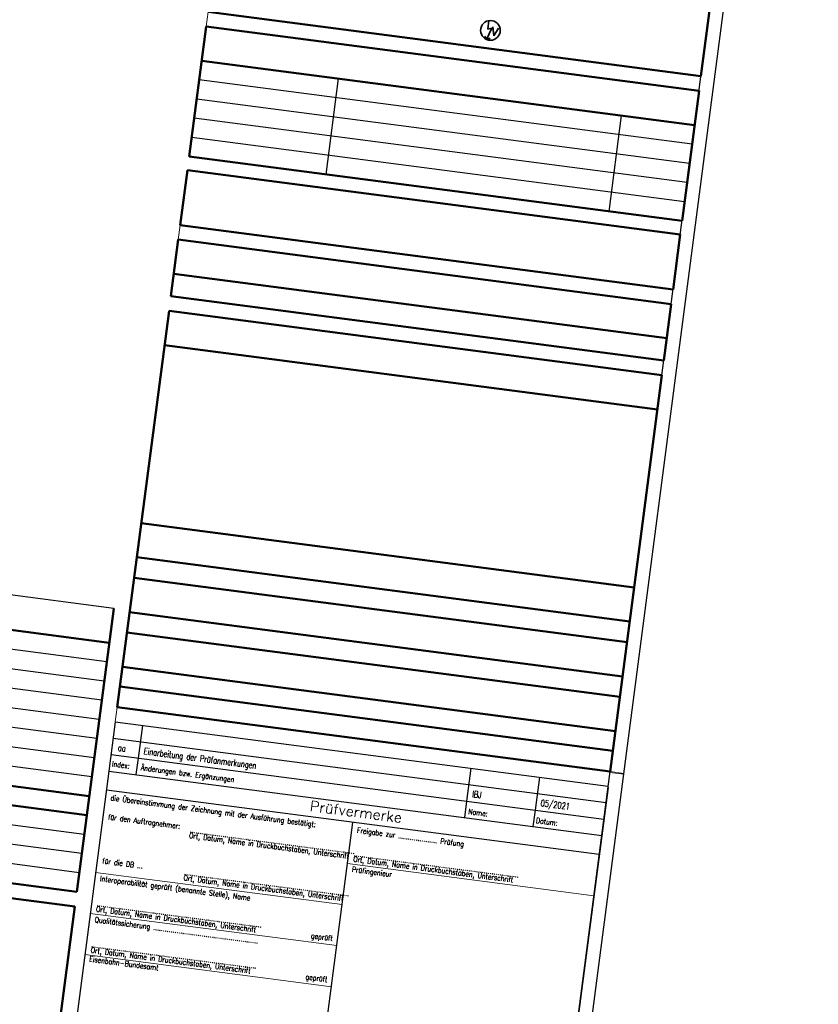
# Model space of a CAD drawing. Header units: metres. Extents: x -11 to 3521450, y 0 to 5943726.
# Tile 48 of 96: x 3520819 to 3520834, y 5943348 to 5943366. Entities that reach past the tile are written whole.
import ezdxf

# ---------------------------------------------------------------- set-up
doc = ezdxf.new("R2010")
doc.units = ezdxf.units.M
for name, color, linetype in [('_SF025', 7, 'Continuous'), ('Stempel', 7, 'Continuous'), ('T__RANDI', 3, 'Continuous'), ('T__RANDO', 7, 'Continuous')]:
    doc.layers.add(name, color=color, linetype=linetype)
doc.layers.add('IBJ_Hilfslinien', color=210, linetype='Continuous', plot=False)
for name, color, linetype, lineweight in [('IBJ_Sonstiges-1', 1, 'Continuous', 50), ('IBJ_Sonstiges-2', 1, 'Continuous', 25), ('IBJ_Sonstiges-4', 1, 'Continuous', 35)]:
    doc.layers.add(name, color=color, linetype=linetype, lineweight=lineweight)
doc.styles.add('SIMPLEX8', font='simplexd.shx', dxfattribs={"width": 0.8})

# ---------------------------------------------------------------- blocks, each defined once
blk = doc.blocks.new('Planstempel')
at = {"layer": '_SF025'}
for p, q in [((-9.25, 14.3), (-0.25, 14.3)), ((-9.25, 14), (-0.25, 14)), ((-4.75, 6.85), (-4.75, 13.35))]:
    blk.add_line(p, q, dxfattribs=at)
at = {"layer": 'Stempel', "color": 1}
for p, q in [((-9.25, 14.6), (-0.25, 14.6)), ((-9.25, 14.6), (-9.25, 13.7)), ((-8.75, 14), (-8.75, 14.6)), ((-2.75, 14), (-2.75, 14.6)), ((-1.5, 14), (-1.5, 14.6)), ((-0.25, 14.576), (-0.25, 0.25)), ((-8.75, 13.7), (-8.75, 14)), ((-2.75, 13.7), (-2.75, 14)), ((-1.5, 13.7), (-1.5, 14)), ((-9.25, 13.7), (-0.25, 13.7)), ((-9.25, 13.7), (-9.25, 0.25)), ((-0.25, 13.35), (-9.25, 13.35))]:
    blk.add_line(p, q, dxfattribs=at)
at = {"layer": 'Stempel', "color": 7, "lineweight": 18}
for p, q in [((-4.75, 12.6), (-0.25, 12.6)), ((-9.25, 11.85), (-4.75, 11.85)), ((-9.25, 11.1), (-4.75, 11.1)), ((-9.25, 10.35), (-4.75, 10.35))]:
    blk.add_line(p, q, dxfattribs=at)
at = {"layer": 'Stempel', "color": 1, "lineweight": 25, "style": 'SIMPLEX8', "width": 0.7}
for s, p in [('aa', (-9.141, 14.084)), ('Einarbeitung der Prüfanmerkungen', (-8.668, 14.084)), ('IBJ', (-2.672, 14.084)), ('05/2021', (-1.422, 14.084))]:
    blk.add_text(s, height=0.1181, dxfattribs=at).set_placement(p)
at = {"layer": 'Stempel', "color": 7, "lineweight": 18, "style": 'SIMPLEX8', "width": 0.7}
for s, height, p in [('Änderungen bzw. Ergänzungen', 0.09663, (-8.683, 13.791)), ('Index:', 0.0966, (-9.21, 13.791)), ('Name:', 0.0966, (-2.7, 13.772)), ('Datum:', 0.0966, (-1.465, 13.77)), ('die Übereinstimmung der Zeichnung mit der Ausführung bestätigt:', 0.09663, (-9.155, 13.178)), ('Freigabe zur .................... Prüfung', 0.09663, (-4.655, 13.175)), ('für den Auftragnehmer:', 0.09663, (-9.155, 12.829)), ('Ort, Datum, Name in Druckbuchstaben, Unterschrift', 0.09663, (-7.658, 12.687)), ('.....................................................................................', 0.09663, (-7.658, 12.789)), ('Ort, Datum, Name in Druckbuchstaben, Unterschrift', 0.09663, (-4.655, 12.648)), ('.....................................................................................', 0.09663, (-4.655, 12.75)), ('Prüfingenieur', 0.09663, (-4.655, 12.46)), ('für die DB ...', 0.09663, (-9.155, 12.028)), ('Ort, Datum, Name in Druckbuchstaben, Unterschrift', 0.09663, (-7.658, 11.913)), ('.....................................................................................', 0.09663, (-7.658, 12.016)), ('Interoperabilität geprüft (benannte Stelle), Name', 0.09663, (-9.155, 11.704)), ('Ort, Datum, Name in Druckbuchstaben, Unterschrift', 0.09663, (-9.155, 11.148)), ('.....................................................................................', 0.09663, (-9.155, 11.25)), ('geprüft', 0.0966, (-5.234, 11.173)), ('Qualitätssicherung ......................................................', 0.09663, (-9.155, 10.954)), ('geprüft', 0.0966, (-5.234, 10.423)), ('Ort, Datum, Name in Druckbuchstaben, Unterschrift', 0.09663, (-9.155, 10.398)), ('.....................................................................................', 0.09663, (-9.155, 10.5)), ('Eisenbahn-Bundesamt', 0.09663, (-9.162, 10.235))]:
    blk.add_text(s, height=height, dxfattribs=at).set_placement(p)
at = {"layer": 'Stempel', "color": 2, "lineweight": 35, "insert": (-4.717, 13.455), "char_height": 0.18788, "width": 1.56067, "attachment_point": 8, "style": 'SIMPLEX8'}
blk.add_mtext('\\W1.00;Prüfvermerke', dxfattribs=at)
blk = doc.blocks.new('SOF_PAGEMARGIN_1CB72')
at = {"layer": 'T__RANDI', "color": 3}
blk.add_line((1184, 5), (1184, 836), dxfattribs=at)
at = {"layer": 'T__RANDI', "color": 1, "linetype": 'Continuous', "lineweight": 18}
blk.add_line((1189, 297), (1184, 297), dxfattribs=at)
at = {"layer": 'T__RANDO', "color": 7}
blk.add_line((1189, 0), (1189, 841), dxfattribs=at)

msp = doc.modelspace()

# ---------------------------------------------------------------- linework, layer by layer
at = {"layer": 'IBJ_Hilfslinien', "linetype": 'Continuous', "lineweight": 18, "extrusion": (4.31589e-07, -5.63916e-08, 1)}
for p, q in [((3520822.6684, 5943365.4272, -0.0001), (3520822.703, 5943365.6916, -0.0001)), ((3520822.1642, 5943361.5684, -0.0001), (3520822.1988, 5943361.8328, -0.0001))]:
    msp.add_line(p, q, dxfattribs=at)
at = {"layer": 'IBJ_Sonstiges-1', "extrusion": (4.31589e-07, -5.63916e-08, 1)}
for p, q in [((3520832.0144, 5943367.4894, -0.0001), (3520831.6272, 5943364.5256, -0.0001)), ((3520831.5926, 5943364.2612, -0.0001), (3520831.2849, 5943361.9062, -0.0001)), ((3520831.2525, 5943361.6583, -0.0001), (3520831.123, 5943360.6667, -0.0001)), ((3520830.9548, 5943359.3798, -0.0001), (3520831.0884, 5943360.4024, -0.0001))]:
    msp.add_line(p, q, dxfattribs=at)
at = {"layer": 'IBJ_Sonstiges-1', "color": 4, "extrusion": (4.31589e-07, -5.63916e-08, 1)}
for p, q in [((3520831.6272, 5943364.5256, -0.0001), (3520822.703, 5943365.6916, -0.0001)), ((3520822.6684, 5943365.4272, -0.0001), (3520822.3607, 5943363.0723, -0.0001)), ((3520831.5926, 5943364.2612, -0.0001), (3520822.6684, 5943365.4272, -0.0001)), ((3520831.2849, 5943361.9062, -0.0001), (3520822.3607, 5943363.0723, -0.0001)), ((3520822.3284, 5943362.8244, -0.0001), (3520822.1988, 5943361.8328, -0.0001)), ((3520831.2525, 5943361.6583, -0.0001), (3520822.3284, 5943362.8244, -0.0001)), ((3520831.123, 5943360.6667, -0.0001), (3520822.1988, 5943361.8328, -0.0001)), ((3520822.1642, 5943361.5684, -0.0001), (3520822.0306, 5943360.5458, -0.0001)), ((3520831.0884, 5943360.4024, -0.0001), (3520822.1642, 5943361.5684, -0.0001)), ((3520830.9548, 5943359.3798, -0.0001), (3520822.0306, 5943360.5458, -0.0001)), ((3520821.9958, 5943360.2794, -0.0001), (3520821.0581, 5943353.1028, -0.0001)), ((3520830.92, 5943359.1133, -0.0001), (3520821.9958, 5943360.2794, -0.0001)), ((3520830.418, 5943355.271, -0.0001), (3520821.4938, 5943356.437, -0.0001)), ((3520830.2884, 5943354.2794, -0.0001), (3520821.3642, 5943355.4454, -0.0001)), ((3520830.1588, 5943353.2878, -0.0001), (3520821.2347, 5943354.4539, -0.0001))]:
    msp.add_line(p, q, dxfattribs=at)
at = {"layer": 'IBJ_Sonstiges-1', "color": 2, "extrusion": (4.31589e-07, -5.63916e-08, 1)}
for p, q in [((3520831.5116, 5943363.6415, -0.0001), (3520822.5875, 5943364.8075, -0.0001)), ((3520831.0074, 5943359.7826, -0.0001), (3520822.0833, 5943360.9487, -0.0001)), ((3520830.839, 5943358.4936, -0.0001), (3520821.9148, 5943359.6596, -0.0001)), ((3520830.337, 5943354.6512, -0.0001), (3520821.4128, 5943355.8173, -0.0001)), ((3520820.9149, 5943354.2705, -0.0001), (3520811.9907, 5943355.4366, 0)), ((3520830.2074, 5943353.6597, -0.0001), (3520821.2832, 5943354.8257, -0.0001))]:
    msp.add_line(p, q, dxfattribs=at)
at = {"layer": 'IBJ_Sonstiges-2', "extrusion": (4.31589e-07, -5.63916e-08, 1)}
for p, q in [((3520831.4663, 5943363.2944, -0.0001), (3520822.5421, 5943364.4605, -0.0001)), ((3520825.0602, 5943364.4844, -0.0001), (3520824.8335, 5943362.7492, -0.0001)), ((3520831.421, 5943362.9474, -0.0001), (3520822.4968, 5943364.1134, -0.0001)), ((3520831.3756, 5943362.6003, -0.0001), (3520822.4514, 5943363.7664, -0.0001)), ((3520830.1846, 5943363.8149, -0.0001), (3520829.9579, 5943362.0796, -0.0001)), ((3520831.3303, 5943362.2533, -0.0001), (3520822.4061, 5943363.4193, -0.0001)), ((3520820.8695, 5943353.9235, -0.0001), (3520811.9454, 5943355.0895, 0)), ((3520820.8242, 5943353.5764, -0.0001), (3520811.9, 5943354.7425, 0)), ((3520820.7789, 5943353.2294, -0.0001), (3520811.8547, 5943354.3954, 0))]:
    msp.add_line(p, q, dxfattribs=at)
at = {"layer": 'IBJ_Sonstiges-2', "color": 4, "extrusion": (4.31589e-07, -5.63916e-08, 1)}
msp.add_line((3520820.9959, 5943354.8903, -0.0001), (3520812.0717, 5943356.0563, 0), dxfattribs=at)
at = {"layer": 'IBJ_Sonstiges-4', "extrusion": (4.31589e-07, -5.63916e-08, 1)}
for p, q in [((3520827.7894, 5943365.5331, -0.0001), (3520827.7688, 5943365.3759, -0.0001)), ((3520827.8402, 5943365.3985, -0.0001), (3520827.7468, 5943365.1926, -0.0001)), ((3520827.7688, 5943365.3759, -0.0001), (3520827.8402, 5943365.3985, -0.0001)), ((3520827.8571, 5943365.418, -0.0001), (3520827.8756, 5943365.2578, -0.0001)), ((3520827.8756, 5943365.2578, -0.0001), (3520827.9607, 5943365.397, -0.0001)), ((3520827.7466, 5943365.1925, -0.0001), (3520827.7156, 5943365.2518, -0.0001)), ((3520827.7466, 5943365.1925, -0.0001), (3520827.8101, 5943365.2126, -0.0001))]:
    msp.add_line(p, q, dxfattribs=at)
msp.add_circle((3520827.8155, 5943365.3568, 1.1843), 0.1782, dxfattribs=at)

# ---------------------------------------------------------------- block references
at = {"linetype": 'Continuous', "lineweight": 18, "extrusion": (4.31589e-07, -5.63916e-08, 1), "rotation": 352.5558816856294}
msp.add_blockref('Planstempel', (3520828.3041, 5943337.1631, 1.1843), dxfattribs=at)

# ---------------------------------------------------------------- next in the draw order: linework, layer by layer
at = {"layer": 'IBJ_Hilfslinien', "linetype": 'Continuous', "lineweight": 18, "extrusion": (4.31589e-07, -5.63916e-08, 1)}
for p, q in [((3520821.0236, 5943352.8385, -0.0001), (3520821.0581, 5943353.1028, -0.0001)), ((3520830.2302, 5943351.9044, -0.0001), (3520829.9823, 5943351.9368, -0.0001))]:
    msp.add_line(p, q, dxfattribs=at)
at = {"layer": 'IBJ_Sonstiges-1', "extrusion": (4.31589e-07, -5.63916e-08, 1)}
for p, q in [((3520829.9823, 5943351.9368, -0.0001), (3520830.92, 5943359.1133, -0.0001)), ((3520820.5521, 5943351.4941, -0.0001), (3520811.628, 5943352.6601, 0)), ((3520820.5521, 5943351.4941, -0.0001), (3520811.628, 5943352.6601, 0)), ((3520820.5068, 5943351.1471, -0.0001), (3520811.5826, 5943352.3131, 0))]:
    msp.add_line(p, q, dxfattribs=at)
at = {"layer": 'IBJ_Sonstiges-1', "color": 4, "extrusion": (4.31589e-07, -5.63916e-08, 1)}
for p, q in [((3520820.3254, 5943349.7588, -0.0001), (3520820.9959, 5943354.8903, -0.0001)), ((3520829.9823, 5943351.9368, -0.0001), (3520821.0581, 5943353.1028, -0.0001)), ((3520820.3254, 5943349.7588, -0.0001), (3520811.4012, 5943350.9249, 0)), ((3520820.2909, 5943349.4945, -0.0001), (3520811.3667, 5943350.6605, 0)), ((3520820.2909, 5943349.4945, -0.0001), (3520819.9954, 5943347.2333, -0.0001))]:
    msp.add_line(p, q, dxfattribs=at)
at = {"layer": 'IBJ_Sonstiges-1', "color": 2, "extrusion": (4.31589e-07, -5.63916e-08, 1)}
msp.add_line((3520830.0779, 5943352.6681, -0.0001), (3520821.1537, 5943353.8341, -0.0001), dxfattribs=at)
at = {"layer": 'IBJ_Sonstiges-1', "color": 1, "extrusion": (4.31589e-07, -5.63916e-08, 1)}
msp.add_line((3520830.0313, 5943352.3117, -0.0001), (3520821.1071, 5943353.4778, -0.0001), dxfattribs=at)
at = {"layer": 'IBJ_Sonstiges-2', "extrusion": (4.31589e-07, -5.63916e-08, 1)}
for p, q in [((3520820.7335, 5943352.8823, -0.0001), (3520811.8093, 5943354.0483, 0)), ((3520820.6882, 5943352.5353, -0.0001), (3520811.764, 5943353.7013, 0)), ((3520820.6428, 5943352.1882, -0.0001), (3520811.7186, 5943353.3542, 0)), ((3520820.5975, 5943351.8412, -0.0001), (3520811.6733, 5943353.0072, 0)), ((3520820.4614, 5943350.8, -0.0001), (3520811.5373, 5943351.966, 0)), ((3520820.4161, 5943350.453, -0.0001), (3520811.4919, 5943351.619, 0)), ((3520820.3707, 5943350.1059, -0.0001), (3520811.4466, 5943351.2719, 0))]:
    msp.add_line(p, q, dxfattribs=at)

# ---------------------------------------------------------------- next in the draw order: block references
at = {"linetype": 'Continuous', "lineweight": 18, "extrusion": (4.31589e-07, -5.63916e-08, 1), "xscale": 0.05, "yscale": 0.05, "zscale": 0.05, "rotation": 352.5558816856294}
msp.add_blockref('SOF_PAGEMARGIN_1CB72', (3520769.3551, 5943344.8654, 1.1843), dxfattribs=at)

doc.saveas('drawing.dxf')
